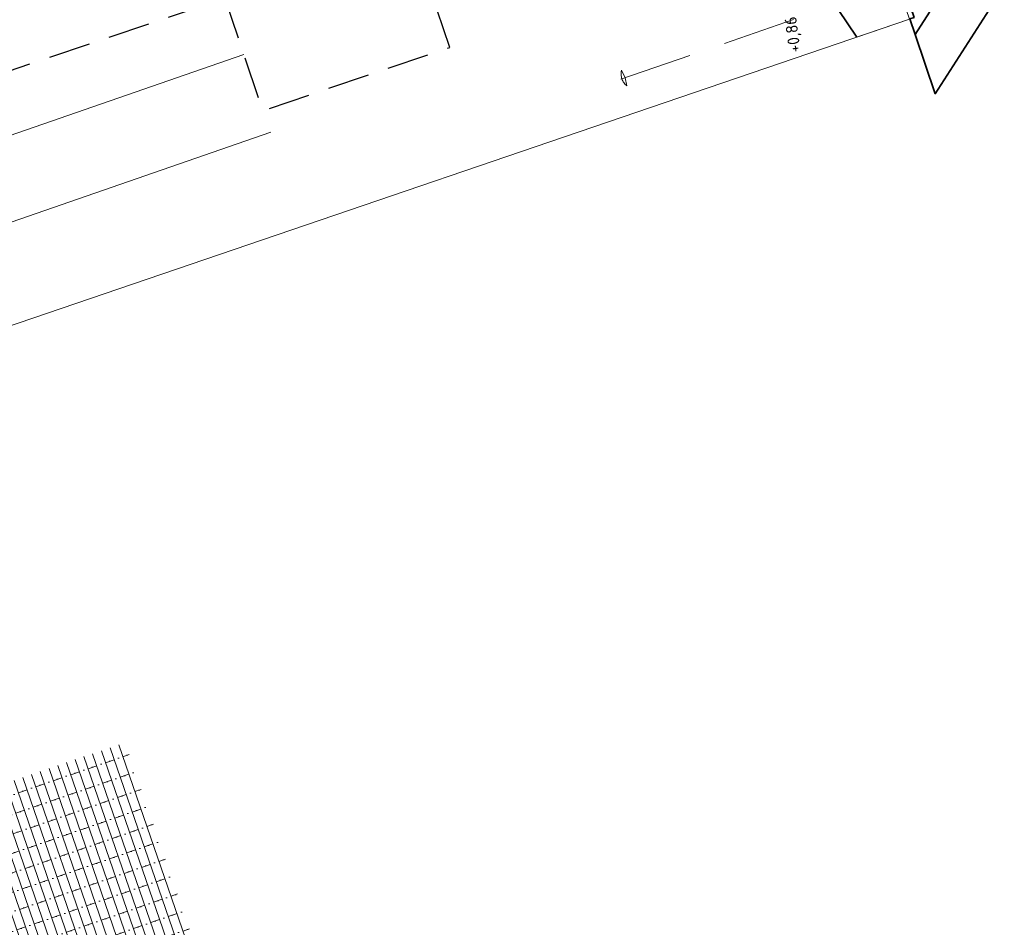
# Model space of a CAD drawing. Header units: metres. Extents: x 264779 to 275389, y 575281 to 580396.
# Tile 58 of 174: x 265316 to 265345, y 576920 to 576948. Entities that reach past the tile are written whole.
import ezdxf

# ---------------------------------------------------------------- set-up
doc = ezdxf.new("R2010")
doc.units = ezdxf.units.M
doc.linetypes.add('DASHED', pattern=[19.05, 12.7, -6.35])
doc.linetypes.add('HIDDEN', pattern=[9.525, 6.35, -3.175])
for name, color, linetype, lineweight in [('B-WE-VH-VERHARDING_STRAATBAKSTEEN_DIKFORMAAT_HALF-A', 252, 'Continuous', 13), ('B-XX-AL-HOOGTELABEL-T25', 252, 'Continuous', 9), ('N-WA-RI-DETAIL1-G', 1, 'HIDDEN', 18), ('N-WE-GW-TALUD_KRUIN-G', 3, 'Continuous', 35), ('N-WE-GW-TALUDARCERING_LANG-G', 60, 'Continuous', 13), ('N-WE-GW-WATERGANG_BODEM-G', 44, 'Continuous', 35), ('T-WE-GR-TOEKOMSTIG-G', 3, 'DASHED', 25)]:
    doc.layers.add(name, color=color, linetype=linetype, lineweight=lineweight)
doc.layers.add('N-BH-KG-GRENS_PERCEEL-G', color=160, linetype='KG-PERCEEL', lineweight=18, true_color=0x003fff)
doc.layers.add('X-XX-AL-HULPLAAG-G', color=6, linetype='Continuous', lineweight=18, plot=False)
doc.styles.add('NLCS-ISO-ANNOTATIVE-T25', font='NLCS-ISO.ttf', dxfattribs={"height": 2.5})
doc.styles.get("Standard").update_dxf_attribs({"font": 'arial.ttf'})
doc.linetypes.add('KG-PERCEEL', pattern='A,2.75,-1,["P",Standard,S=0.9,R=0,X=-0.5,Y=-0.45],-1,2.75,-1,[5,NLCS.shx,S=0.375,R=0,X=0,Y=0],-1', length=9.5)

msp = doc.modelspace()

# ---------------------------------------------------------------- hatches: boundary and pattern name
at = {"layer": 'B-WE-VH-VERHARDING_STRAATBAKSTEEN_DIKFORMAAT_HALF-A'}
h = msp.add_hatch(dxfattribs=at)
h.set_pattern_fill('AVH-SBS_DIKFORMAAT_HALFST', color=256, scale=28, angle=89.931, pattern_type=2)
h.set_pattern_definition([(109.01947969, (71174.8105, 116728.02825), (-0.26471419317, -0.09124908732), []), (199.0194797, (71174.4455, 116729.0871), (0.3649963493, -1.0588567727), [0.28, -0.28]), (199.0194797, (71174.3633, 116728.4664), (0.3649963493, -1.0588567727), [0.28, -0.28]), (109.01947969, (71174.49566, 116728.51205), (-0.52942838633, -0.18249817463), [0, -0.56, 0, 0, 0]), (109.01947969, (71174.23094, 116728.4208), (-0.52942838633, -0.18249817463), [0, -0.56, 0, 0, 0])])
h.paths.add_polyline_path([(265319.557, 576923.416), (265319.542, 576923.41), (265319.329, 576924.035), (265319.324, 576924.033), (265318.718, 576925.809), (265304.421, 576920.93), (265307.11, 576913.168), (265321.395, 576918.042)])

# ---------------------------------------------------------------- linework, layer by layer
at = {"layer": 'N-WA-RI-DETAIL1-G', "ltscale": 0.35, "flags": 128}
msp.add_lwpolyline([(265342.182, 576948.857), (265333.673, 576945.923)], dxfattribs=at)
msp.add_lwpolyline([(265333.804, 576946.233), (265333.91, 576946.005), (265333.968, 576945.76, -0.3)], format="xyb", close=True, dxfattribs=at)
at = {"layer": 'N-WE-GW-TALUD_KRUIN-G', "ltscale": 0.99999, "flags": 128}
msp.add_lwpolyline([(265338.113, 576951.452), (265340.948, 576947.242)], dxfattribs=at)
at = {"layer": 'N-WE-GW-TALUDARCERING_LANG-G'}
msp.add_line((265340.948, 576947.242), (265342.55, 576947.789), dxfattribs=at)
at = {"layer": 'N-WE-GW-WATERGANG_BODEM-G', "flags": 128}
msp.add_lwpolyline([(265342.724, 576947.32), (265343.334, 576945.521), (265345.433, 576948.783), (265340.012, 576964.503), (265339.038, 576967.338), (265335.766, 576976.943), (265335.027, 576979.078), (265333.863, 576982.501)], dxfattribs=at)
msp.add_lwpolyline([(265336.295, 576966.396), (265337.27, 576963.559), (265342.692, 576947.838), (265342.563, 576947.794), (265342.724, 576947.32), (265343.164, 576948.001), (265337.743, 576963.722), (265336.768, 576966.559)], close=True, dxfattribs=at)
at = {"layer": 'T-WE-GR-TOEKOMSTIG-G', "ltscale": 0.1, "flags": 128}
msp.add_lwpolyline([(265324.052, 576952.862), (265325.163, 576949.57), (265314.609, 576946.006), (265313.497, 576949.298), (265312.385, 576952.591), (265322.94, 576956.154)], close=True, dxfattribs=at)
msp.add_lwpolyline([(265321.753, 576948.418), (265322.904, 576945.007), (265328.589, 576946.927), (265327.437, 576950.337), (265325.163, 576949.57)], dxfattribs=at)
at = {"layer": 'X-XX-AL-HULPLAAG-G', "flags": 128}
for points in [[(265322.328, 576946.713), (265298.156, 576938.337)], [(265323.147, 576944.35), (265298.975, 576935.975)]]:
    msp.add_lwpolyline(points, dxfattribs=at)

# ---------------------------------------------------------------- next in the draw order: texts
at = {"layer": 'B-XX-AL-HOOGTELABEL-T25', "insert": (265338.892, 576946.75), "char_height": 0.36, "width": 0.36, "attachment_point": 1, "rotation": 97.4767, "style": 'NLCS-ISO-ANNOTATIVE-T25', "bg_fill": 3, "box_fill_scale": 1.1, "bg_fill_color": 256, "bg_fill_transparency": 0}
msp.add_mtext('+0,86', dxfattribs=at)

# ---------------------------------------------------------------- next in the draw order: linework, layer by layer
at = {"layer": 'N-BH-KG-GRENS_PERCEEL-G'}
msp.add_lwpolyline([(265342.55, 576947.789), (265337.024, 576963.813), (265308.705, 576954.088), (265314.158, 576938.1)], close=True, dxfattribs=at)

doc.saveas('drawing.dxf')
